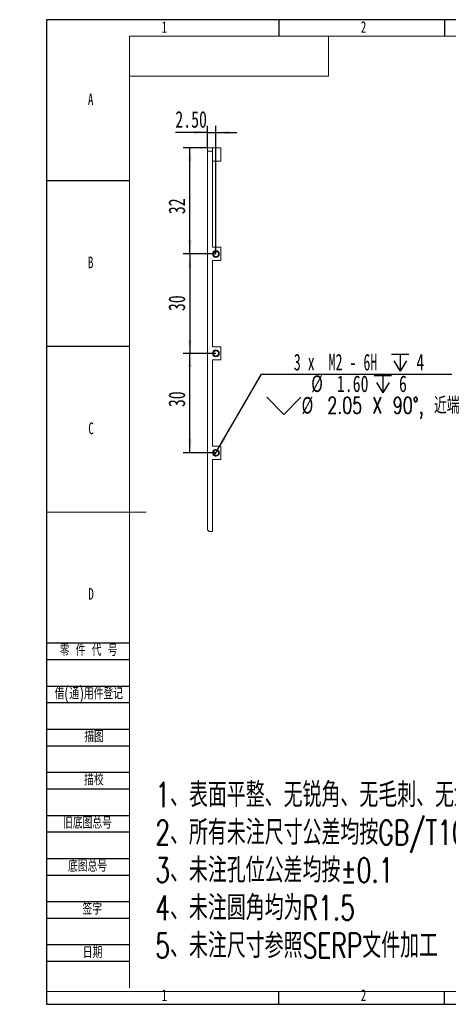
# Model space of a CAD drawing. Header units: millimetres. Extents: x -8 to 916, y -4 to 297.
# Tile 1 of 5: x -8 to 121, y 0 to 297. Entities that reach past the tile are written whole.
import ezdxf

# ---------------------------------------------------------------- set-up
doc = ezdxf.new("R2010")
doc.units = ezdxf.units.MM
for name, color, linetype in [('10', 7, 'Continuous'), ('5', 7, 'Continuous'), ('9', 7, 'Continuous')]:
    doc.layers.add(name, color=color, linetype=linetype)
doc.styles.add('SLDTEXTSTYLE0', font='TXT', dxfattribs={"width": 0.7})
doc.styles.add('SLDTEXTSTYLE1', font='TXT', dxfattribs={"width": 0.7, "bigfont": 'bigfont'})
doc.styles.add('SLDTEXTSTYLE2', font='TXT', dxfattribs={"width": 0.614286, "bigfont": 'bigfont'})
doc.styles.add('SLDTEXTSTYLE6', font='TXT', dxfattribs={"width": 0.616667})
doc.dimstyles.new('SLDDIMSTYLE1', dxfattribs={"dimtxt": 5, "dimasz": 4.08, "dimexe": 0, "dimexo": 0.0625, "dimgap": 1.25, "dimtad": 2, "dimrnd": 1e-09, "dimzin": 4, "dimdsep": 46, "dimtxsty": 'SLDTEXTSTYLE0', "dimsah": 1, "dimcen": 0.09, "dimadec": 0, "dimazin": 1, "dimtfac": 1, "dimtmove": 0, "dimatfit": 0, "dimfxl": 0, "dimfrac": 2, "dimtolj": 1, "dimtzin": 12, "dimarcsym": 0})
doc.dimstyles.new('SLDDIMSTYLE8', dxfattribs={"dimtxt": 5, "dimasz": 4.08, "dimexe": 0, "dimexo": 0.0625, "dimgap": 1.25, "dimtad": 2, "dimrnd": 1e-09, "dimzin": 12, "dimdsep": 46, "dimtxsty": 'SLDTEXTSTYLE0', "dimsah": 1, "dimcen": 0.09, "dimadec": 0, "dimazin": 3, "dimtfac": 1, "dimtofl": 0, "dimtmove": 0, "dimatfit": 3, "dimfxl": 0, "dimfrac": 2, "dimtolj": 1, "dimtzin": 12, "dimarcsym": 0})
doc.dimstyles.new('SLDDIMSTYLE9', dxfattribs={"dimtxt": 5, "dimasz": 4.08, "dimexe": 0, "dimexo": 0.0625, "dimgap": 1.25, "dimtad": 0, "dimtih": 1, "dimtoh": 1, "dimdec": 6, "dimrnd": 1e-09, "dimzin": 12, "dimdsep": 46, "dimtxsty": 'SLDTEXTSTYLE0', "dimblk1": 'NONE', "dimsah": 1, "dimcen": 0, "dimadec": 0, "dimazin": 3, "dimtfac": 1, "dimtmove": 0, "dimatfit": 3, "dimldrblk": 'NONE', "dimfxl": 0, "dimfrac": 2, "dimtolj": 1, "dimtzin": 12, "dimarcsym": 0})

# ---------------------------------------------------------------- blocks, each defined once
blk = doc.blocks.new('SW_NOTE_0')
at = {"layer": '10', "color": 0, "attachment_point": 1, "style": 'SLDTEXTSTYLE1'}
for s, insert, char_height in [('1\\M+18141\\M+1955C\\M+196CA\\M+195BD\\M+190AE\\M+18141\\M+19DD9锐\\M+18A70\\M+18141\\M+19DD9\\M+196D1\\M+18E68\\M+18141\\M+19DD9划\\M+18DAD\\M+18141\\M+19DD9变\\M+18C60', (0, 9.55), 7.40833), ('2\\M+18141\\M+18F8A\\M+1974C\\M+196A2\\M+1928D\\M+18EDA\\M+190A1\\M+18CF6\\M+18DB7\\M+18BCF\\M+188C2GB/T1084-2400f级\\M+189C1\\M+18D48', (0, -1.83), 7.40833), ('3\\M+18141\\M+196A2\\M+1928D\\M+18D45\\M+188CA\\M+18CF6\\M+18DB7\\M+18BCF\\M+188C2\\M+1817D0.1', (0, -13.21), 7.4083), ('4\\M+18141\\M+196A2\\M+1928D圆\\M+18A70\\M+18BCF为R1.5', (0, -24.58), 7.4083), ('5\\M+18141\\M+196A2\\M+1928D\\M+18EDA\\M+190A1\\M+18E51\\M+18FC6SERP\\M+195B6\\M+18C8F\\M+189C1\\M+18D48', (0, -35.96), 7.4083)]:
    blk.add_mtext(s, dxfattribs=dict(at, insert=insert, char_height=char_height))
blk = doc.blocks.new('_D_23')
at = {"layer": '10'}
for p, q in [((51.06, 196.35), (41.23, 196.35)), ((43.23, 166.35), (43.23, 196.35)), ((51.06, 166.35), (41.23, 166.35))]:
    blk.add_line(p, q, dxfattribs=at)
for points in [[(43.23, 196.35), (42.72, 192.27), (43.73, 192.27)], [(43.23, 166.35), (43.73, 170.43), (42.72, 170.43)]]:
    blk.add_solid(points, dxfattribs=at)
at = {"layer": '10', "insert": (36.78, 180.14), "char_height": 5, "attachment_point": 1, "rotation": 90, "style": 'SLDTEXTSTYLE0'}
blk.add_mtext('30', dxfattribs=at)
blk = doc.blocks.new('_D_24')
at = {"layer": '10'}
for p, q in [((51.06, 226.35), (41.23, 226.35)), ((43.23, 226.35), (43.23, 196.35)), ((51.06, 196.35), (41.23, 196.35))]:
    blk.add_line(p, q, dxfattribs=at)
for points in [[(43.23, 226.35), (42.72, 222.27), (43.73, 222.27)], [(43.23, 196.35), (43.73, 200.43), (42.72, 200.43)]]:
    blk.add_solid(points, dxfattribs=at)
at = {"layer": '10', "insert": (36.78, 209.11), "char_height": 5, "attachment_point": 1, "rotation": 90, "style": 'SLDTEXTSTYLE0'}
blk.add_mtext('30', dxfattribs=at)
blk = doc.blocks.new('_D_25')
at = {"layer": '10'}
for p, q in [((48.56, 258.35), (41.23, 258.35)), ((43.23, 226.35), (43.23, 258.35)), ((51.06, 226.35), (41.23, 226.35))]:
    blk.add_line(p, q, dxfattribs=at)
for points in [[(43.23, 258.35), (42.72, 254.27), (43.73, 254.27)], [(43.23, 226.35), (43.73, 230.43), (42.72, 230.43)]]:
    blk.add_solid(points, dxfattribs=at)
at = {"layer": '10', "insert": (36.78, 238.34), "char_height": 5, "attachment_point": 1, "rotation": 90, "style": 'SLDTEXTSTYLE0'}
blk.add_mtext('32', dxfattribs=at)
blk = doc.blocks.new('_D_26')
at = {"layer": '10'}
for p, q in [((48.56, 258.35), (48.56, 264.98)), ((51.06, 226.35), (51.06, 264.98)), ((48.56, 262.98), (38.84, 262.98)), ((48.56, 262.98), (51.06, 262.98)), ((51.06, 262.98), (57.41, 262.98))]:
    blk.add_line(p, q, dxfattribs=at)
for points in [[(48.56, 262.98), (44.48, 263.49), (44.48, 262.47)], [(51.06, 262.98), (55.14, 262.47), (55.14, 263.49)]]:
    blk.add_solid(points, dxfattribs=at)
at = {"layer": '10', "insert": (38.84, 269.43), "char_height": 5, "attachment_point": 1, "style": 'SLDTEXTSTYLE0'}
blk.add_mtext('2.50', dxfattribs=at)
blk = doc.blocks.new('SW_SYMBOL_HOLE_DEPTH')
at = {"layer": '10', "color": 0}
for p, q in [((0, 875), (800, 875)), ((100, 555), (400, 75)), ((400, 875), (400, 75)), ((700, 555), (400, 75))]:
    blk.add_line(p, q, dxfattribs=at)
blk = doc.blocks.new('SW_SYMBOL_HOLE_SINK')
at = {"layer": '10', "color": 0}
for p, q in [((0, 875), (800, 75)), ((800, 75), (1600, 875))]:
    blk.add_line(p, q, dxfattribs=at)
blk = doc.blocks.new('_D_27')
at = {"layer": '10'}
for p, q in [((51.58, 167.24), (64.78, 190.1)), ((64.78, 190.1), (122.16, 190.1)), ((50.55, 165.47), (51.58, 167.24))]:
    blk.add_line(p, q, dxfattribs=at)
blk.add_solid([(51.58, 167.24), (54.06, 170.52), (53.18, 171.03)], dxfattribs=at)
at = {"layer": '10', "xscale": 0.006445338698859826, "yscale": 0.006445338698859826, "zscale": 0.006445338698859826}
for name, p in [('SW_SYMBOL_HOLE_DEPTH', (104.03, 190.51)), ('SW_SYMBOL_HOLE_DEPTH', (98.8, 183.99)), ('SW_SYMBOL_HOLE_SINK', (66.37, 177.47))]:
    blk.add_blockref(name, p, dxfattribs=at)
at = {"layer": '10', "char_height": 5, "attachment_point": 1}
for s, insert, style in [('3 x  M2 - 6H', (74.54, 196.21), 'SLDTEXTSTYLE6'), ('4', (111.48, 196.21), 'SLDTEXTSTYLE0'), ('%%c', (79.78, 189.71), 'SLDTEXTSTYLE0'), ('1.60', (87.53, 189.69), 'SLDTEXTSTYLE0'), ('6', (106.24, 189.69), 'SLDTEXTSTYLE0'), ('%%c', (76.88, 183.19), 'SLDTEXTSTYLE0'), ('2.05 X 90\\M+1818B, \\M+18BDF\\M+1925B', (84.64, 183.17), 'SLDTEXTSTYLE1')]:
    blk.add_mtext(s, dxfattribs=dict(at, insert=insert, style=style))
blk = doc.blocks.new('_NONE')

msp = doc.modelspace()

# ---------------------------------------------------------------- linework, layer by layer
at = {"color": 7, "linetype": 'Continuous', "lineweight": 15}
for p, q in [((48.5638797, 258.3547805), (50.0638797, 258.3547805)), ((48.5638797, 257.3547785), (48.5638797, 258.3547805)), ((48.5638797, 143.1547788), (48.5638797, 257.3547785)), ((50.0638797, 257.3547785), (48.5638797, 257.3547785)), ((50.0638797, 258.3547805), (50.0638797, 257.3547785)), ((52.5638796, 258.3547805), (50.0638797, 258.3547805)), ((50.0638797, 228.3547793), (50.0638797, 257.3547785)), ((52.5638796, 258.3547805), (52.5638796, 254.3547799)), ((52.5638796, 254.3547799), (50.0638797, 254.3547799)), ((52.5638796, 228.3547793), (50.0638797, 228.3547793)), ((52.5638796, 228.3547793), (52.5638796, 224.3547787)), ((52.5638796, 224.3547787), (50.0638797, 224.3547787)), ((50.0638797, 198.3547791), (50.0638797, 224.3547787)), ((52.5638796, 198.3547791), (50.0638797, 198.3547791)), ((52.5638796, 198.3547791), (52.5638796, 194.3547791)), ((52.5638796, 194.3547791), (50.0638797, 194.3547791)), ((50.0638797, 168.3547788), (50.0638797, 194.3547791)), ((52.5638796, 168.3547788), (50.0638797, 168.3547788)), ((52.5638796, 168.3547788), (52.5638796, 164.35478)), ((52.5638796, 164.35478), (50.0638797, 164.35478)), ((50.0638797, 142.6547777), (50.0638797, 164.35478)), ((48.5638797, 143.1547788), (49.0638796, 142.6547777)), ((49.0638796, 142.6547777), (50.0638797, 142.6547777))]:
    msp.add_line(p, q, dxfattribs=at)
for centre, radius in [((51.0638797, 226.3547792), 1.025), ((51.0638797, 226.3547792), 0.8), ((51.0638797, 196.3547792), 1.025), ((51.0638797, 196.3547792), 0.8), ((51.0638797, 166.3547792), 1.025), ((51.0638797, 166.3547792), 0.8)]:
    msp.add_circle(centre, radius, dxfattribs=at)
at = {"color": 7, "linetype": 'Continuous', "lineweight": 0}
for centre in [(51.0638797, 226.3547792), (51.0638797, 196.3547792), (51.0638797, 166.3547792)]:
    msp.add_arc(centre, 1, 255, 195, dxfattribs=at)
at = {"layer": '10', "color": 7}
for p, q in [((0, 109), (25, 109)), ((0, 104), (25, 104)), ((0, 96), (25, 96)), ((0, 91), (25, 91)), ((0, 83), (25, 83)), ((0, 78), (25, 78)), ((0, 70), (25, 70)), ((0, 65), (25, 65)), ((0, 57), (25, 57)), ((0, 52), (25, 52)), ((0, 44), (25, 44)), ((0, 39), (25, 39)), ((0, 31), (25, 31)), ((0, 26), (25, 26)), ((0, 18), (25, 18)), ((0, 13), (25, 13))]:
    msp.add_line(p, q, dxfattribs=at)
at = {"layer": '5'}
for p, q in [((70, 297), (70, 292)), ((120, 297), (120, 292)), ((0, 248.5), (25, 248.5)), ((0, 198.5), (25, 198.5)), ((70, 0), (70, 3.8961968)), ((120, 0), (120, 3.8961968))]:
    msp.add_line(p, q, dxfattribs=at)
at = {"layer": '5', "color": 7, "lineweight": 15}
for p, q in [((415, 292), (25, 292)), ((25, 292), (25, 5)), ((85, 280), (85, 292)), ((25, 280), (85, 280)), ((0, 3.8961968), (415, 3.8961968))]:
    msp.add_line(p, q, dxfattribs=at)
at = {"layer": '5', "lineweight": 15}
msp.add_line((0, 148.5), (30, 148.5), dxfattribs=at)
at = {"layer": '9', "color": 7}
for p, q in [((420, 297), (0, 297)), ((0, 297), (0, 0)), ((0, 0), (420, 0))]:
    msp.add_line(p, q, dxfattribs=at)

# ---------------------------------------------------------------- block references
at = {"layer": '10'}
msp.add_blockref('SW_NOTE_0', (32.8050681, 57.3718725), dxfattribs=at)

# ---------------------------------------------------------------- texts
at = {"layer": '10', "char_height": 3.5, "attachment_point": 2, "style": 'SLDTEXTSTYLE0'}
for s, insert in [('1', (35.5444444, 296.5426708)), ('2', (95.5444444, 296.5426708)), ('A', (13.3203125, 274.7364279)), ('B', (13.3203125, 225.5426708)), ('C', (13.4272569, 175.4864279)), ('D', (13.4296875, 125.5426708)), ('1', (35.5444444, 4.4864279)), ('2', (95.5444444, 4.4864279))]:
    msp.add_mtext(s, dxfattribs=dict(at, insert=insert))
at = {"layer": '10', "color": 7, "char_height": 3.5}
for s, insert, attachment_point, style in [('\\M+197EB \\M+18C8F \\M+191E3 \\M+18D86', (4.0231243, 108.594753), 1, 'SLDTEXTSTYLE2'), ('\\M+18ED8(\\M+192CA)\\M+19770\\M+18C8F\\M+1936F记', (2.473749, 95.4991764), 1, 'SLDTEXTSTYLE1'), ('\\M+19560图', (14.3302084, 82.5525317), 2, 'SLDTEXTSTYLE1'), ('\\M+19560\\M+18D5A', (14.2976996, 69.5170574), 2, 'SLDTEXTSTYLE1'), ('\\M+18B8C\\M+192EA图总\\M+18D86', (4.9999997, 56.4875164), 1, 'SLDTEXTSTYLE1'), ('\\M+192EA图总\\M+18D86', (6.4999999, 43.4863381), 1, 'SLDTEXTSTYLE1'), ('签\\M+18E9A', (13.8038671, 30.5369014), 2, 'SLDTEXTSTYLE1'), ('\\M+193FA\\M+18AFA', (13.8810374, 17.4367573), 2, 'SLDTEXTSTYLE1')]:
    msp.add_mtext(s, dxfattribs=dict(at, insert=insert, attachment_point=attachment_point, style=style))

# ---------------------------------------------------------------- dimensions: what is measured, and where the dimension line sits
at = {"layer": '10'}
dim = msp.add_linear_dim(base=(51.0638797, 262.9805973), p1=(48.5638797, 258.3547792), p2=(51.0638797, 226.3547792), dimstyle='SLDDIMSTYLE1', dxfattribs=at)
dim.commit()
dim.dimension.update_dxf_attribs({"geometry": '_D_26', "text_midpoint": (43.2265367, 262.9805973), "dimtype": 160})
for base, p1, p2, picture, middle in [((43.2265367, 258.3547792), (51.0638797, 226.3547792), (48.5638797, 258.3547792), '_D_25', (43.2265367, 240.5309444)), ((43.2265367, 196.3547792), (51.0638797, 226.3547792), (51.0638797, 196.3547792), '_D_24', (43.2265367, 211.3024091)), ((43.2265367, 196.3547792), (51.0638797, 166.3547792), (51.0638797, 196.3547792), '_D_23', (43.2265367, 182.332233))]:
    dim = msp.add_linear_dim(base=base, p1=p1, p2=p2, angle=90, dimstyle='SLDDIMSTYLE8', dxfattribs=at)
    dim.commit()
    dim.dimension.update_dxf_attribs({"geometry": picture, "text_midpoint": middle, "dimtype": 160})
dim = msp.add_diameter_dim_2p(p1=(50.5513121, 165.4671422), p2=(51.5764473, 167.2424162), text='3 x  M2 - 6H {\\fGDT;x} 4\\P%%c 1.60 {\\fGDT;x} 6\\P{\\fGDT;w}%%c 2.05 X 90°, 近端', dimstyle='SLDDIMSTYLE9', override={"dimpost": '<>'}, dxfattribs=at)
dim.commit()
dim.dimension.update_dxf_attribs({"geometry": '_D_27', "text_midpoint": (94.2616899, 186.5073361), "dimtype": 163})

doc.saveas('drawing.dxf')
